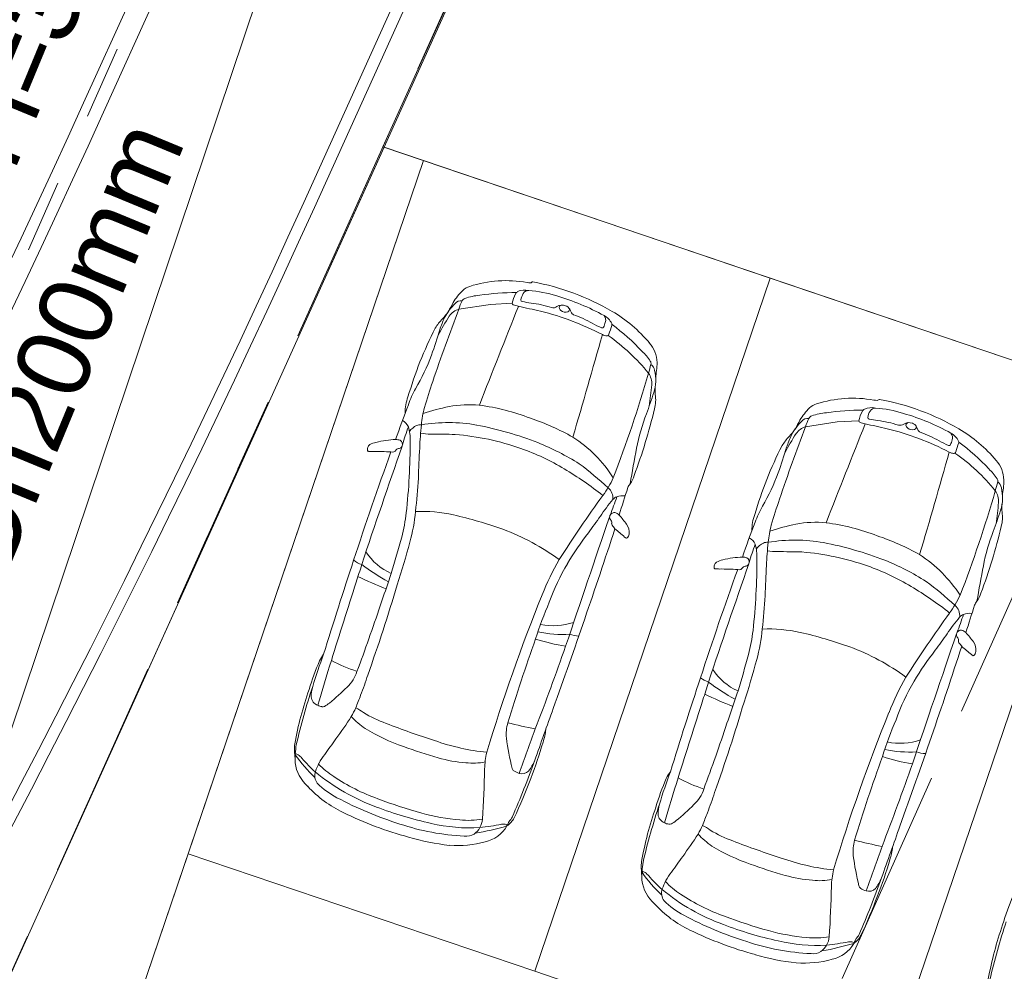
# Model space of a CAD drawing. Header units: metres. Extents: x 6541766 to 6542178, y 5894743 to 5895314.
# Tile 47 of 77: x 6541950.1 to 6541956.83, y 5895221.65 to 5895228.15. Entities that reach past the tile are written whole.
import ezdxf

# ---------------------------------------------------------------- set-up
doc = ezdxf.new("R2010")
doc.units = ezdxf.units.M
for name, pattern in [('0.5_0.5', [1, 0.5, -0.5]), ('1.5_0.5', [2, 1.5, -0.5]), ('DASHED', [0.75, 0.5, -0.25]), ('egkk-500', [2, 1.5, -0.5]), ('egug-500', [1, 0.5, -0.5])]:
    doc.linetypes.add(name, pattern=pattern)
for name, color, linetype in [('217-kontur klasyfikacyjny', 7, 'Continuous'), ('218-kontur użytku gruntowego', 7, 'Continuous'), ('219-działka ewidencyjna', 7, 'Continuous'), ('_dr_krawężnik wystający 15x30', 214, 'Continuous'), ('jezdnia', 7, 'Continuous'), ('przewód kanalizacyjny', 7, 'Continuous')]:
    doc.layers.add(name, color=color, linetype=linetype)
for name, color, linetype, lineweight in [('_dr_obrzeże 8x30', 210, 'Continuous', 30), ('_dr_ścieki kd', 36, 'Continuous', 30), ('A-OZNACZENIA', 7, 'Continuous', 15), ('A-PZT', 4, 'Continuous', 9), ('IE - podklad', 8, 'Continuous', 9)]:
    doc.layers.add(name, color=color, linetype=linetype, lineweight=lineweight)
doc.layers.add('A-ZIELŃ - PROJ -B', color=7, linetype='Continuous', lineweight=13, true_color=0x91c200)
doc.styles.add('MtXpl_Arial22', font='arial.ttf', dxfattribs={"height": 0.2})
doc.styles.add('MtXpl_Arial23', font='arial.ttf', dxfattribs={"height": 0.2})

# ---------------------------------------------------------------- blocks, each defined once
blk = doc.blocks.new('blok - sanitarne pzt chelmza ng')
at = {"layer": '_dr_ścieki kd', "linetype": '0.5_0.5', "lineweight": 9}
blk.add_line((6542446.1219, 5895217.4338), (6542454.28, 5895235.9), dxfattribs=at)
at = {"layer": 'przewód kanalizacyjny', "color": 34, "linetype": 'Continuous', "lineweight": 9}
for p in [(6542419.51, 5895132.49), (6542428.063, 5895157.928)]:
    blk.add_line(p, (6542454.28, 5895235.9), dxfattribs=at)
at = {"layer": '_dr_ścieki kd', "linetype": '0.5_0.5', "lineweight": 9}
for s, style, p in [('L=22,2m i=3,46%', 'MtXpl_Arial22', (6542449.079, 5895224.7298)), ('Dn200mm', 'MtXpl_Arial23', (6542450.0054, 5895224.3434))]:
    blk.add_text(s, height=0.5, rotation=67.5246, dxfattribs=dict(at, style=style)).set_placement(p)
blk = doc.blocks.new('blok - podklad szary rfqfqw')
at = {"color": 8, "linetype": 'ByBlock', "lineweight": 9}
for p, q in [((6541953.1016, 5895226.1762), (6541953.3177, 5895226.2093)), ((6541953.3177, 5895226.2093), (6541953.4656, 5895226.2166)), ((6541955.4691, 5895225.3732), (6541955.6852, 5895225.4063)), ((6541955.6852, 5895225.4063), (6541955.8332, 5895225.4137))]:
    blk.add_line(p, q, dxfattribs=at)
for centre, radius, start, end in [((6541953.4247, 5895225.5654), 0.806, 79.80576, 107.93425), ((6541953.4228, 5895226.0084), 0.4182, 134.78774, 149.36891), ((6541953.2114, 5895226.213), 0.1242, 106.31028, 132.08343), ((6541953.553, 5895226.1833), 0.1238, 77.97471, 113.74442), ((6541953.5781, 5895226.2618), 0.0425, 88.99579, 150.18463), ((6541953.6006, 5895226.5416), 0.1859, 259.70499, 266.69007), ((6541953.5134, 5895225.4582), 0.8487, 72.41689, 85.57581), ((6541953.5886, 5895226.3704), 0.0144, 274.97663, 317.74613), ((6541953.6048, 5895226.3545), 0.00831, 80.0944, 131.64394), ((6541953.3125, 5895224.7436), 1.6455, 59.48385, 79.71641), ((6541953.1564, 5895226.2156), 0.0372, 110.4707, 151.41505), ((6541953.2786, 5895225.858), 0.4151, 94.75597, 109.01206), ((6541953.4811, 5895224.7494), 1.5405, 89.50703, 98.84838), ((6541953.7237, 5895226.162), 0.2638, 152.90406, 168.03996), ((6541953.5189, 5895226.2666), 0.0338, 117.74854, 152.77186), ((6541953.5361, 5895226.2392), 0.0108, 174.49739, 263.72439), ((6541953.6365, 5895226.2232), 0.1125, 147.91706, 171.27031), ((6541953.3408, 5895224.7819), 1.546, 60.87977, 73.89084), ((6541965.7827, 5895221.3234), 13.578, 159.05907, 161.27545), ((6541953.3538, 5895225.9338), 0.3954, 134.71677, 152.01673), ((6541951.8816, 5895226.8211), 1.3248, 330.11566, 333.08915), ((6541953.1337, 5895226.0625), 0.1182, 105.76462, 145.2232), ((6541953.1163, 5895226.1812), 0.0527, 81.86003, 140.53449), ((6541953.4203, 5895226.0857), 0.3313, 153.52485, 164.14839), ((6542291.9007, 5895092.2126), 363.952, 158.399375, 158.513649), ((6541953.4744, 5895226.2155), 0.0088, 172.76704, 254.01963), ((6541953.6206, 5895226.6273), 0.4458, 250.52175, 255.38123), ((6541952.0027, 5895218.9439), 7.4067, 77.08414, 78.27314), ((6541953.7316, 5895227.205), 0.9961, 258.60685, 262.08905), ((6541953.5097, 5895225.499), 0.7243, 71.89777, 83.27164), ((6541953.746, 5895226.2295), 0.0435, 255.04165, 305.55766), ((6541953.8061, 5895226.1414), 0.0632, 67.53453, 123.40724), ((6541953.8064, 5895226.1848), 0.02, 100.28788, 174.01906), ((6541953.8179, 5895226.1922), 0.0319, 189.56076, 232.01898), ((6541953.8163, 5895226.1538), 0.048, 27.52786, 73.16338), ((6541953.8408, 5895226.174), 0.0164, 287.7624, 27.75354), ((6541953.7082, 5895226.0926), 0.1722, 21.69566, 28.97128), ((6541953.2893, 5895225.8294), 0.411, 136.8307, 147.97407), ((6541954.4785, 5895225.2021), 1.7146, 147.24121, 152.34762), ((6541953.7631, 5895225.7703), 0.8349, 155.2904, 161.44166), ((6541952.7403, 5895226.3534), 0.348, 315.73634, 326.42545), ((6541953.1794, 5895224.2561), 1.9662, 62.67295, 75.9051), ((6541953.8302, 5895226.2073), 0.0514, 231.6454, 287.77938), ((6541953.8969, 5895226.1659), 0.0303, 198.60575, 245.04043), ((6541953.5686, 5895225.2703), 0.9237, 61.24927, 70.02834), ((6541954.0378, 5895226.0267), 0.1194, 25.86571, 62.39629), ((6541954.0569, 5895226.102), 0.0473, 340.92986, 40.16325), ((6541953.6641, 5895225.3323), 0.9599, 39.74002, 59.71982), ((6541955.297, 5895224.8418), 2.6466, 152.90426, 163.87467), ((6541948.4625, 5895227.4123), 4.7145, 340.81001, 343.02646), ((6541954.376, 5895226.7271), 0.7418, 240.70025, 246.2738), ((6541954.0811, 5895226.0568), 0.00955, 247.91697, 337.56255), ((6541953.9236, 5895226.1306), 0.1835, 335.03809, 346.1035), ((6541959.7515, 5895224.1601), 5.9201, 161.21938, 161.84487), ((6541954.1311, 5895226.0708), 0.0162, 342.94905, 29.60093), ((6541953.3127, 5895224.9321), 1.4123, 42.60731, 53.77502), ((6541896.2153, 5895242.3152), 60.1219, 343.56261, 344.257182), ((6541954.1204, 5895226.0745), 0.0812, 241.7979, 263.99463), ((6541954.113, 5895226.0071), 0.0134, 265.40197, 349.93896), ((6541953.3333, 5895224.877), 1.369, 39.03669, 54.86273), ((6541954.2544, 5895225.8109), 0.2001, 0.47638, 42.42489), ((6541951.5419, 5895226.3717), 1.4644, 329.7245, 339.65808), ((6541954.1507, 5895225.6602), 0.3042, 31.97924, 48.52548), ((6541950.0025, 5895226.9644), 4.5618, 344.41941, 345.19858), ((6541954.3869, 5895225.8058), 0.0269, 345.46128, 35.41116), ((6541954.3816, 5895225.752), 0.0565, 6.56544, 56.41618), ((6541954.0651, 5895225.806), 0.3895, 352.90606, 0.96626), ((6541946.4025, 5895228.0346), 8.3171, 338.78882, 343.97899), ((6541954.2896, 5895225.666), 0.1297, 356.9947, 34.35047), ((6541954.1697, 5895225.6912), 0.2764, 342.17561, 14.09079), ((6541954.9268, 5895225.6759), 0.4822, 170.21349, 176.31256), ((6541953.3862, 5895225.3061), 0.6657, 150.54411, 160.86388), ((6541958.2312, 5895223.9061), 5.597, 161.4995, 163.40944), ((6541950.5353, 5895226.057), 3.9041, 352.00469, 354.15219), ((6541954.7065, 5895225.6213), 0.2652, 174.43295, 186.0042), ((6541953.0247, 5895225.4732), 0.2895, 159.01072, 181.23986), ((6541951.0023, 5895226.7174), 3.6058, 339.62234, 342.05725), ((6541954.2146, 5895225.5574), 0.2309, 344.25993, 9.01435), ((6541955.7923, 5895224.7624), 0.806, 79.80576, 107.93425), ((6541958.3447, 5895223.3455), 5.9971, 158.6971, 161.12013), ((6541953.5673, 5895225.3165), 0.7249, 164.98927, 174.42739), ((6541953.3871, 5895223.8264), 1.7212, 101.77918, 107.9165), ((6541953.1723, 5895224.781), 0.743, 84.65373, 100.58975), ((6541953.0408, 5895224.0021), 1.5319, 68.97699, 82.47028), ((6541955.7903, 5895225.2054), 0.4182, 134.78774, 149.36891), ((6541955.579, 5895225.41), 0.1242, 106.31028, 132.08343), ((6541955.9206, 5895225.3803), 0.1238, 77.97471, 113.74442), ((6541955.9456, 5895225.4588), 0.0425, 88.99579, 150.18463), ((6541955.9681, 5895225.7387), 0.1859, 259.70499, 266.69007), ((6541955.8809, 5895224.6552), 0.8487, 72.41689, 85.57581), ((6541955.9562, 5895225.5674), 0.0144, 274.97663, 317.74613), ((6541955.9724, 5895225.5515), 0.00831, 80.0944, 131.64394), ((6541955.68, 5895223.9406), 1.6455, 59.48385, 79.71641), ((6541953.0248, 5895223.7766), 1.7494, 60.73325, 71.13871), ((6541950.7552, 5895226.3673), 3.7836, 339.46407, 346.66659), ((6541955.7187, 5895224.951), 1.4306, 159.07834, 168.8723), ((6541955.4838, 5895225.3783), 0.0527, 81.86003, 140.53449), ((6541955.7878, 5895225.2827), 0.3313, 153.52485, 164.14839), ((6541955.5239, 5895225.4126), 0.0372, 110.4707, 151.41505), ((6541955.6461, 5895225.055), 0.4151, 94.75597, 109.01206), ((6541955.8487, 5895223.9465), 1.5405, 89.50703, 98.84838), ((6541956.0912, 5895225.359), 0.2638, 152.90406, 168.03996), ((6541955.8865, 5895225.4637), 0.0338, 117.74854, 152.77186), ((6541956.0041, 5895225.4202), 0.1125, 147.91706, 171.27031), ((6541955.9036, 5895225.4363), 0.0108, 174.49739, 263.72439), ((6541955.7083, 5895223.979), 1.546, 60.87977, 73.89084), ((6541952.674, 5895225.3363), 0.0912, 24.16037, 62.10183), ((6541954.4175, 5895224.7632), 1.769, 159.8141, 164.03209), ((6541952.4699, 5895225.2889), 0.2995, 357.74661, 16.42663), ((6541952.8662, 5895225.2702), 0.1237, 115.18512, 145.04421), ((6541952.8399, 5895225.3154), 0.0718, 85.22645, 111.48359), ((6541955.305, 5895225.1283), 2.4727, 173.99788, 177.68385), ((6541953.0298, 5895224.2575), 1.1442, 80.26424, 99.25275), ((6541952.7549, 5895222.9686), 2.4617, 68.8879, 79.02974), ((6541968.1503, 5895220.5204), 13.578, 159.05907, 161.27545), ((6541955.7213, 5895225.1308), 0.3954, 134.71677, 152.01673), ((6541954.2491, 5895226.0181), 1.3248, 330.11566, 333.08915), ((6541955.5012, 5895225.2595), 0.1182, 105.76462, 145.2232), ((6542294.2682, 5895091.4097), 363.952, 158.399375, 158.513649), ((6541955.8419, 5895225.4126), 0.0088, 172.76704, 254.01963), ((6541955.9881, 5895225.8244), 0.4458, 250.52175, 255.38123), ((6541954.3702, 5895218.141), 7.4067, 77.08414, 78.27314), ((6541956.0992, 5895226.402), 0.9961, 258.60685, 262.08905), ((6541955.8772, 5895224.696), 0.7243, 71.89777, 83.27164), ((6541956.1135, 5895225.4266), 0.0435, 255.04165, 305.55766), ((6541956.1736, 5895225.3384), 0.0632, 67.53453, 123.40724), ((6541956.1739, 5895225.3818), 0.02, 100.28788, 174.01906), ((6541956.1855, 5895225.3892), 0.0319, 189.56076, 232.01898), ((6541956.1977, 5895225.4043), 0.0514, 231.6454, 287.77938), ((6541956.1838, 5895225.3509), 0.048, 27.52786, 73.16338), ((6541956.2084, 5895225.371), 0.0164, 287.7624, 27.75354), ((6541956.0757, 5895225.2896), 0.1722, 21.69566, 28.97128), ((6541952.9066, 5895225.7176), 0.394, 260.33764, 270.44027), ((6541952.7455, 5895210.5326), 14.7919, 88.71758, 89.36434), ((6541952.9305, 5895223.5315), 1.7952, 70.66658, 85.33197), ((6541953.3742, 5895224.5227), 0.9297, 32.7369, 57.03369), ((6541955.6568, 5895225.0264), 0.411, 136.8307, 147.97407), ((6541956.8461, 5895224.3991), 1.7146, 147.24121, 152.34762), ((6541956.1307, 5895224.9673), 0.8349, 155.2904, 161.44166), ((6541955.1078, 5895225.5505), 0.348, 315.73634, 326.42545), ((6541955.5469, 5895223.4532), 1.9662, 62.67295, 75.9051), ((6541956.2645, 5895225.363), 0.0303, 198.60575, 245.04043), ((6541955.9362, 5895224.4673), 0.9237, 61.24927, 70.02834), ((6541956.4054, 5895225.2238), 0.1194, 25.86571, 62.39629), ((6541956.4245, 5895225.299), 0.0473, 340.92986, 40.16325), ((6541956.0316, 5895224.5293), 0.9599, 39.74002, 59.71982), ((6542006.4028, 5895206.4913), 56.8682, 160.75051, 161.61062), ((6541952.5199, 5895225.2194), 0.0425, 162.46603, 191.70985), ((6541952.5168, 5895225.2195), 0.0396, 125.4297, 161.152), ((6541952.5545, 5895225.1459), 0.1219, 98.83084, 119.81536), ((6541952.6493, 5895224.8716), 0.4108, 96.32248, 106.04398), ((6541952.6925, 5895224.6897), 0.5968, 92.14374, 98.52193), ((6541952.6731, 5895225.2151), 0.0711, 67.48119, 92.3639), ((6541952.6885, 5895225.2517), 0.0281, 282.55525, 334.82722), ((6541952.6858, 5895225.2532), 0.0312, 334.53233, 62.10086), ((6541948.3914, 5895225.2665), 4.3778, 353.69075, 0.14003), ((6541958.3352, 5895224.8878), 5.5114, 176.45828, 178.60783), ((6541952.9585, 5895223.5867), 1.812, 57.80073, 67.85565), ((6541957.6645, 5895224.0389), 2.6466, 152.90426, 163.87467), ((6541950.83, 5895226.6093), 4.7145, 340.81001, 343.02646), ((6541956.7435, 5895225.9241), 0.7418, 240.70025, 246.2738), ((6541956.4486, 5895225.2538), 0.00955, 247.91697, 337.56255), ((6541956.2911, 5895225.3276), 0.1835, 335.03809, 346.1035), ((6541962.1191, 5895223.3571), 5.9201, 161.21938, 161.84487), ((6541956.4986, 5895225.2678), 0.0162, 342.94905, 29.60093), ((6541955.6802, 5895224.1291), 1.4123, 42.60731, 53.77502), ((6541975.2833, 5895217.0021), 24.0839, 160.09607, 161.95802), ((6541952.4841, 5895225.211), 0.00586, 181.65504, 275.78891), ((6541952.5249, 5895226.5477), 1.3431, 268.28748, 269.56141), ((6541952.5327, 5895223.5445), 1.6602, 86.36172, 90.62718), ((6541952.6472, 5895225.2304), 0.0304, 252.66881, 330.23322), ((6541952.6944, 5895225.1957), 0.0286, 89.60133, 136.7781), ((6541952.9792, 5895223.6873), 1.6322, 58.92177, 70.47071), ((6541970.3297, 5895222.2027), 16.2977, 169.30565, 170.17468), ((6541898.5829, 5895241.5123), 60.1219, 343.56261, 344.257182), ((6541956.488, 5895225.2716), 0.0812, 241.7979, 263.99463), ((6541956.4805, 5895225.2041), 0.0134, 265.40197, 349.93896), ((6541955.7008, 5895224.074), 1.369, 39.03669, 54.86273), ((6541952.4201, 5895223.113), 2.5081, 47.32532, 53.15329), ((6541956.622, 5895225.0079), 0.2001, 0.47638, 42.42489), ((6541952.6143, 5895223.0499), 2.3664, 51.58307, 59.32106), ((6541954.0968, 5895225.1036), 0.2115, 325.49266, 342.48357), ((6541953.9094, 5895225.5687), 1.4644, 329.7245, 339.65808), ((6541956.5182, 5895224.8573), 0.3042, 31.97924, 48.52548), ((6541948.5031, 5895225.282), 4.3302, 353.53814, 356.5543), ((6541953.5411, 5895225.3056), 0.6759, 323.54987, 335.50896), ((6541954.3471, 5895224.9195), 0.0996, 139.79773, 157.51278), ((6541952.37, 5895226.1615), 4.5618, 344.41941, 345.19858), ((6541956.7544, 5895225.0028), 0.0269, 345.46128, 35.41116), ((6541956.7492, 5895224.949), 0.0565, 6.56544, 56.41618), ((6541956.4327, 5895225.003), 0.3895, 352.90606, 0.96626), ((6541961.4092, 5895219.6023), 9.042, 144.1012, 147.46043), ((6541954.0644, 5895224.8868), 0.0895, 352.91514, 51.54512), ((6541950.7144, 5895226.0768), 3.6618, 339.10083, 341.15823), ((6541954.1951, 5895224.8439), 0.0526, 106.73159, 142.69057), ((6541954.2195, 5895224.8007), 0.1015, 80.0491, 112.93363), ((6541446.2179, 5895385.8217), 532.8968, 342.409089, 342.430217), ((6541948.77, 5895227.2317), 8.3171, 338.78882, 343.97899), ((6541956.6571, 5895224.8631), 0.1297, 356.9947, 34.35047), ((6541956.5372, 5895224.8882), 0.2764, 342.17561, 14.09079), ((6541957.2943, 5895224.873), 0.4822, 170.21349, 176.31256), ((6541955.2289, 5895223.9741), 1.4036, 140.02793, 145.81578), ((6541955.7538, 5895224.5031), 0.6657, 150.54411, 160.86388), ((6541960.5987, 5895223.1032), 5.597, 161.4995, 163.40944), ((6541952.9028, 5895225.254), 3.9041, 352.00469, 354.15219), ((6541957.074, 5895224.8183), 0.2652, 174.43295, 186.0042), ((6541951.4839, 5895224.9347), 1.2676, 345.60675, 353.23592), ((6541951.5945, 5895224.9054), 1.2162, 344.75879, 354.7737), ((6541952.8438, 5895223.7486), 1.0467, 77.79352, 92.08466), ((6541952.3739, 5895221.7864), 3.0642, 70.3839, 76.96378), ((6542219.6191, 5895134.2559), 280.4904, 161.175516, 161.367053), ((6541951.5373, 5895226.4999), 3.0695, 322.92181, 325.53035), ((6541954.1592, 5895224.7561), 0.028, 120.7743, 215.92265), ((6541954.1626, 5895224.7609), 0.0261, 81.76075, 132.74621), ((6541954.1543, 5895224.731), 0.0571, 43.53701, 77.81505), ((6541953.62, 5895224.2519), 0.7747, 36.01422, 42.00305), ((6541955.3923, 5895224.6703), 0.2895, 159.01072, 181.23986), ((6541953.3699, 5895225.9145), 3.6058, 339.62234, 342.05725), ((6541956.5822, 5895224.7544), 0.2309, 344.25993, 9.01435), ((6541954.0569, 5895224.6809), 0.099, 28.94297, 36.4132), ((6541954.1231, 5895224.7198), 0.0223, 349.21668, 23.71812), ((6541954.1675, 5895224.7127), 0.0227, 172.60312, 211.86016), ((6541953.5827, 5895224.2391), 0.73, 36.80701, 39.23099), ((6541954.1731, 5895224.6529), 0.0916, 352.26065, 36.54557), ((6541960.7122, 5895222.5426), 5.9971, 158.6971, 161.12013), ((6541955.9349, 5895224.5135), 0.7249, 164.98927, 174.42739), ((6541955.7547, 5895223.0234), 1.7212, 101.77918, 107.9165), ((6541955.5398, 5895223.9781), 0.743, 84.65373, 100.58975), ((6541955.4083, 5895223.1991), 1.5319, 68.97699, 82.47028), ((6541953.1228, 5895225.5643), 3.7836, 339.46407, 346.66659), ((6541952.853, 5895223.1935), 1.5781, 53.72549, 69.61769), ((6541914.589, 5895237.5815), 41.629, 340.15378, 341.94072), ((6541955.6853, 5895223.3391), 2.1457, 142.36457, 149.18911), ((6541952.8844, 5895223.1105), 2.0243, 48.22482, 50.67506), ((6541954.2258, 5895224.6433), 0.0381, 308.88812, 355.85933), ((6541955.3924, 5895222.9736), 1.7494, 60.73325, 71.13871), ((6541958.0863, 5895224.148), 1.4306, 159.07834, 168.8723), ((6541940.4325, 5895228.0361), 12.7457, 343.29118, 344.45156), ((6541945.8116, 5895226.4984), 7.2146, 342.2099, 344.62581), ((6541954.2647, 5895224.6554), 0.0473, 228.03488, 242.63096), ((6541954.2461, 5895224.6185), 0.00607, 238.26215, 307.2572), ((6541955.0415, 5895224.5333), 0.0912, 24.16037, 62.10183), ((6541956.7851, 5895223.9602), 1.769, 159.8141, 164.03209), ((6541954.8375, 5895224.486), 0.2995, 357.74661, 16.42663), ((6541955.2338, 5895224.4672), 0.1237, 115.18512, 145.04421), ((6541955.2074, 5895224.5124), 0.0718, 85.22645, 111.48359), ((6541957.6725, 5895224.3254), 2.4727, 173.99788, 177.68385), ((6541955.3974, 5895223.4546), 1.1442, 80.26424, 99.25275), ((6541955.1224, 5895222.1656), 2.4617, 68.8879, 79.02974), ((6541952.8001, 5895224.735), 0.3971, 213.07923, 246.21949), ((6541955.2741, 5895224.9147), 0.394, 260.33764, 270.44027), ((6541955.1131, 5895209.7297), 14.7919, 88.71758, 89.36434), ((6541955.298, 5895222.7286), 1.7952, 70.66658, 85.33197), ((6541955.7417, 5895223.7197), 0.9297, 32.7369, 57.03369), ((6541983.537, 5895214.1582), 32.8129, 161.69992, 162.87689), ((6541952.5116, 5895224.6335), 0.2146, 233.3895, 250.08808), ((6541947.8224, 5895225.8264), 4.8222, 341.69416, 343.18903), ((6541953.4409, 5895225.7902), 1.6882, 233.57867, 240.93852), ((6541955.298, 5895223.5898), 1.7468, 149.90273, 158.67823), ((6541955.1448, 5895223.6663), 1.5138, 149.34823, 160.37246), ((6542008.7703, 5895205.6884), 56.8682, 160.75051, 161.61062), ((6541954.8875, 5895224.4165), 0.0425, 162.46603, 191.70985), ((6541954.8844, 5895224.4165), 0.0396, 125.4297, 161.152), ((6541954.9221, 5895224.343), 0.1219, 98.83084, 119.81536), ((6541955.0169, 5895224.0686), 0.4108, 96.32248, 106.04398), ((6541955.0601, 5895223.8868), 0.5968, 92.14374, 98.52193), ((6541955.0407, 5895224.4121), 0.0711, 67.48119, 92.3639), ((6541955.062, 5895224.3927), 0.0286, 89.60133, 136.7781), ((6541955.0561, 5895224.4488), 0.0281, 282.55525, 334.82722), ((6541955.0533, 5895224.4502), 0.0312, 334.53233, 62.10086), ((6541950.7589, 5895224.4635), 4.3778, 353.69075, 0.14003), ((6541960.7027, 5895224.0848), 5.5114, 176.45828, 178.60783), ((6541955.3467, 5895222.8843), 1.6322, 58.92177, 70.47071), ((6541955.3261, 5895222.7838), 1.812, 57.80073, 67.85565), ((6541972.6972, 5895221.3998), 16.2977, 169.30565, 170.17468), ((6541964.8524, 5895220.2355), 12.8938, 161.28986, 161.55739), ((6541977.6509, 5895216.1992), 24.0839, 160.09607, 161.95802), ((6541954.8517, 5895224.408), 0.00586, 181.65504, 275.78891), ((6541954.8924, 5895225.7447), 1.3431, 268.28748, 269.56141), ((6541954.9003, 5895222.7415), 1.6602, 86.36172, 90.62718), ((6541955.0147, 5895224.4274), 0.0304, 252.66881, 330.23322), ((6542029.6575, 5895199.5347), 81.1328, 162.218438, 162.614439), ((6541953.4589, 5895226.4782), 2.371, 243.8286, 248.87872), ((6541940.8858, 5895227.805), 12.3068, 340.40152, 343.42465), ((6541931.6778, 5895231.3921), 22.1066, 340.87803, 341.3275), ((6541954.7876, 5895222.31), 2.5081, 47.32532, 53.15329), ((6541965.1941, 5895219.5669), 12.4292, 157.99016, 163.24734), ((6541954.9819, 5895222.247), 2.3664, 51.58307, 59.32106), ((6541955.9086, 5895224.5027), 0.6759, 323.54987, 335.50896), ((6541956.4643, 5895224.3007), 0.2115, 325.49266, 342.48357), ((6541956.214, 5895223.1035), 2.7154, 156.7614, 162.42115), ((6541950.8706, 5895224.479), 4.3302, 353.53814, 356.5543), ((6541956.432, 5895224.0839), 0.0895, 352.91514, 51.54512), ((6541448.5854, 5895385.0187), 532.8968, 342.409089, 342.430217), ((6541956.7147, 5895224.1166), 0.0996, 139.79773, 157.51278), ((6541940.535, 5895228.1426), 12.6747, 339.48969, 341.64097), ((6541963.7768, 5895218.7993), 9.042, 144.1012, 147.46043), ((6541953.0819, 5895225.2739), 3.6618, 339.10083, 341.15823), ((6541956.5626, 5895224.041), 0.0526, 106.73159, 142.69057), ((6541956.5871, 5895223.9978), 0.1015, 80.0491, 112.93363), ((6541953.7479, 5895224.438), 0.4241, 257.92761, 288.97543), ((6541957.5964, 5895223.1711), 1.4036, 140.02793, 145.81578), ((6541953.8044, 5895224.692), 0.7379, 257.23607, 274.20087), ((6541953.9327, 5895224.1637), 0.2206, 250.34154, 266.88431), ((6541953.8514, 5895224.1317), 1.2676, 345.60675, 353.23592), ((6541953.9621, 5895224.1025), 1.2162, 344.75879, 354.7737), ((6541955.2113, 5895222.9457), 1.0467, 77.79352, 92.08466), ((6541954.7415, 5895220.9835), 3.0642, 70.3839, 76.96378), ((6542221.9867, 5895133.4529), 280.4904, 161.175516, 161.367053), ((6541953.9048, 5895225.697), 3.0695, 322.92181, 325.53035), ((6541956.5268, 5895223.9531), 0.028, 120.7743, 215.92265), ((6541956.5302, 5895223.958), 0.0261, 81.76075, 132.74621), ((6541956.5219, 5895223.928), 0.0571, 43.53701, 77.81505), ((6541955.9876, 5895223.4489), 0.7747, 36.01422, 42.00305), ((6541965.9449, 5895219.5254), 13.081, 160.35273, 162.99089), ((6541954.0339, 5895225.1583), 1.3006, 251.69471, 261.01063), ((6541956.4244, 5895223.8779), 0.099, 28.94297, 36.4132), ((6541956.4906, 5895223.9169), 0.0223, 349.21668, 23.71812), ((6541956.535, 5895223.9098), 0.0227, 172.60312, 211.86016), ((6541955.9503, 5895223.4361), 0.73, 36.80701, 39.23099), ((6541956.5407, 5895223.8499), 0.0916, 352.26065, 36.54557), ((6541955.4897, 5895222.5749), 3.5372, 159.40416, 163.18471), ((6541952.3377, 5895223.689), 0.2056, 140.72566, 155.52932), ((6541934.633, 5895230.6107), 20.3455, 338.96917, 340.66273), ((6541942.8, 5895227.2331), 12.7457, 343.29118, 344.45156), ((6541955.2206, 5895222.3906), 1.5781, 53.72549, 69.61769), ((6541916.9566, 5895236.7785), 41.629, 340.15378, 341.94072), ((6541958.0529, 5895222.5362), 2.1457, 142.36457, 149.18911), ((6541955.2519, 5895222.3075), 2.0243, 48.22482, 50.67506), ((6541956.6322, 5895223.8524), 0.0473, 228.03488, 242.63096), ((6541956.5934, 5895223.8404), 0.0381, 308.88812, 355.85933), ((6541953.82, 5895223.0517), 1.819, 156.59844, 163.18375), ((6541963.9617, 5895220.0866), 12.2974, 162.53554, 164.02741), ((6541952.7611, 5895224.7649), 1.1208, 241.78816, 251.54953), ((6541948.1791, 5895225.6955), 7.2146, 342.2099, 344.62581), ((6541956.6136, 5895223.8155), 0.00607, 238.26215, 307.2572), ((6541952.1767, 5895223.773), 0.2404, 312.31685, 342.75889), ((6541955.1677, 5895223.932), 0.3971, 213.07923, 246.21949), ((6541950.5693, 5895224.2723), 2.0009, 338.51471, 342.69068), ((6541985.9046, 5895213.3552), 32.8129, 161.69992, 162.87689), ((6541954.8792, 5895223.8306), 0.2146, 233.3895, 250.08808), ((6541950.19, 5895225.0234), 4.8222, 341.69416, 343.18903), ((6541955.8084, 5895224.9872), 1.6882, 233.57867, 240.93852), ((6541957.6656, 5895222.7868), 1.7468, 149.90273, 158.67823), ((6541957.5124, 5895222.8634), 1.5138, 149.34823, 160.37246), ((6541954.5341, 5895222.7324), 2.5968, 160.99762, 169.45622), ((6541956.2497, 5895222.2142), 4.3708, 161.5402, 166.94486), ((6541952.3361, 5895223.5298), 0.2422, 163.60919, 180.3183), ((6541951.3212, 5895224.5937), 1.4255, 309.01889, 315.53656), ((6541967.22, 5895219.4325), 12.8938, 161.28986, 161.55739), ((6541952.1619, 5895223.5349), 0.0683, 185.44512, 250.49876), ((6541952.0428, 5895223.7049), 0.2807, 300.48833, 308.80234), ((6541959.906, 5895220.6199), 8.0247, 158.6654, 159.32583), ((6542032.025, 5895198.7318), 81.1328, 162.218438, 162.614439), ((6541955.8264, 5895225.6752), 2.371, 243.8286, 248.87872), ((6541943.2533, 5895227.002), 12.3068, 340.40152, 343.42465), ((6541934.0454, 5895230.5892), 22.1066, 340.87803, 341.3275), ((6541952.1873, 5895223.5696), 0.1101, 244.05228, 259.55671), ((6541952.174, 5895223.4859), 0.0255, 254.88899, 296.04428), ((6541951.8649, 5895223.6901), 0.5834, 329.48768, 336.03007), ((6541952.1229, 5895222.9415), 0.5809, 55.69008, 61.72417), ((6541952.8683, 5895224.0946), 0.7924, 238.16566, 250.65411), ((6539949.3002, 5895935.5851), 2127.1906, 340.4308561, 340.4409631), ((6541967.5616, 5895218.7639), 12.4292, 157.99016, 163.24734), ((6541949.7555, 5895225.0812), 3.1096, 323.71621, 327.13784), ((6541952.7724, 5895223.7635), 0.5482, 222.39836, 235.5549), ((6541954.6105, 5895228.4694), 5.5008, 248.62684, 252.27423), ((6541953.7131, 5895223.273), 0.288, 164.11737, 185.31096), ((6541954.261, 5895226.5468), 3.2998, 255.52231, 258.85558), ((6541942.9026, 5895227.3397), 12.6747, 339.48969, 341.64097), ((6541958.5816, 5895222.3005), 2.7154, 156.7614, 162.42115), ((6541953.1347, 5895224.4114), 1.2892, 238.5622, 251.40132), ((6541994.8128, 5895208.4111), 43.8011, 160.11503, 160.53709), ((6541953.3183, 5895223.3396), 0.3781, 341.25642, 354.8754), ((6541885.2104, 5895271.0545), 82.3533, 324.417187, 324.507963), ((6541953.4857, 5895224.8107), 1.6739, 250.81743, 257.17548), ((6541955.6153, 5895223.5528), 2.2104, 187.96816, 193.41876), ((6541950.6354, 5895224.1165), 3.1709, 338.82422, 343.54175), ((6541956.1154, 5895223.6351), 0.4241, 257.92761, 288.97543), ((6541952.408, 5895223.1703), 0.4286, 174.99882, 188.14176), ((6541952.6937, 5895223.0939), 0.71, 171.28598, 181.26541), ((6541953.6517, 5895225.624), 2.6054, 249.13107, 254.62742), ((6541953.4042, 5895224.3976), 1.2531, 256.61755, 264.88237), ((6541953.8522, 5895223.0191), 0.5748, 166.89201, 178.30963), ((6541956.172, 5895223.889), 0.7379, 257.23607, 274.20087), ((6541956.3002, 5895223.3608), 0.2206, 250.34154, 266.88431), ((6541952.2464, 5895223.115), 0.2652, 187.97992, 228.276), ((6541952.7893, 5895223.6937), 0.9808, 214.88439, 226.91669), ((6541951.9856, 5895223.1039), 0.0345, 54.08916, 90.88664), ((6541951.8993, 5895222.9912), 0.1764, 41.95967, 52.85972), ((6541952.6879, 5895223.6552), 0.8546, 219.71395, 228.47647), ((6541952.5024, 5895222.8815), 0.405, 141.28713, 151.35243), ((6541953.2058, 5895223.9449), 0.8683, 253.62937, 266.28651), ((6541953.1992, 5895223.4848), 0.4094, 263.03131, 281.53638), ((6541946.8745, 5895225.5381), 7.1742, 336.76276, 340.09024), ((6541953.2681, 5895223.2471), 0.3833, 323.85951, 336.61844), ((6541968.3124, 5895218.7224), 13.081, 160.35273, 162.99089), ((6541956.4015, 5895224.3554), 1.3006, 251.69471, 261.01063), ((6541952.209, 5895222.9918), 0.0908, 162.31353, 215.98839), ((6541953.0297, 5895224.1175), 1.4283, 230.50448, 249.94855), ((6541952.6219, 5895222.8359), 0.5321, 153.21394, 159.82451), ((6541952.5446, 5895223.4474), 0.5507, 223.32182, 237.3813), ((6541943.8478, 5895223.2623), 9.4326, 356.53533, 358.62562), ((6541953.4994, 5895223.0513), 0.036, 198.59644, 232.41767), ((6541953.5564, 5895223.1436), 0.1443, 236.84272, 253.1732), ((6541953.5328, 5895223.0672), 0.0643, 253.55432, 314.1479), ((6541957.8572, 5895221.7719), 3.5372, 159.40416, 163.18471), ((6541954.7053, 5895222.8861), 0.2056, 140.72566, 155.52932), ((6541937.0006, 5895229.8077), 20.3455, 338.96917, 340.66273), ((6541953.0137, 5895224.1311), 1.3797, 236.27448, 250.25048), ((6541950.7999, 5895223.9907), 2.9726, 334.30612, 339.93961), ((6541956.1875, 5895222.2488), 1.819, 156.59844, 163.18375), ((6541966.3293, 5895219.2836), 12.2974, 162.53554, 164.02741), ((6541955.1286, 5895223.962), 1.1208, 241.78816, 251.54953), ((6541952.6452, 5895223.4428), 0.7792, 222.41746, 244.66155), ((6541952.5222, 5895223.3224), 0.5449, 224.79591, 242.3873), ((6541954.5442, 5895222.97), 0.2404, 312.31685, 342.75889), ((6541953.4684, 5895225.0973), 2.5562, 242.03466, 252.49078), ((6541953.6748, 5895225.7822), 3.1578, 249.08563, 254.83706), ((6541952.9368, 5895223.4693), 2.0009, 338.51471, 342.69068), ((6541953.4718, 5895225.2141), 2.6103, 249.08585, 257.65111), ((6541956.9017, 5895221.9295), 2.5968, 160.99762, 169.45622), ((6541958.6172, 5895221.4112), 4.3708, 161.5402, 166.94486), ((6541954.7037, 5895222.7268), 0.2422, 163.60919, 180.3183), ((6541953.6887, 5895223.7907), 1.4255, 309.01889, 315.53656), ((6541953.4186, 5895225.0008), 2.5185, 243.92844, 254.81677), ((6541953.2161, 5895224.027), 1.3438, 254.13827, 265.40177), ((6541953.1681, 5895223.27), 0.5854, 264.14329, 279.34525), ((6541953.1153, 5895222.7083), 0.1487, 307.80828, 353.82319), ((6541953.3516, 5895222.7647), 0.1416, 303.77659, 333.67631), ((6541953.5114, 5895222.6377), 0.0772, 136.2281, 155.20743), ((6541953.4135, 5895222.7312), 0.0583, 316.4487, 336.0835), ((6541954.5294, 5895222.732), 0.0683, 185.44512, 250.49876), ((6541954.4103, 5895222.9019), 0.2807, 300.48833, 308.80234), ((6541962.2735, 5895219.817), 8.0247, 158.6654, 159.32583), ((6541953.2126, 5895224.1897), 1.614, 251.45738, 267.37537), ((6541953.1727, 5895223.7373), 1.1039, 256.42582, 273.76489), ((6541952.907, 5895224.4037), 1.8331, 279.6208, 286.59036), ((6541953.1095, 5895224.0743), 1.4449, 275.38515, 281.34151), ((6541953.2357, 5895222.7577), 0.2239, 281.94032, 330.3808), ((6541953.4056, 5895222.6044), 0.0545, 69.8647, 102.61178), ((6541953.4092, 5895222.618), 0.0406, 54.83854, 68.03289), ((6541953.2013, 5895222.7706), 0.2603, 331.63667, 337.25971), ((6541954.5548, 5895222.7666), 0.1101, 244.05228, 259.55671), ((6541954.5415, 5895222.683), 0.0255, 254.88899, 296.04428), ((6541954.2325, 5895222.8871), 0.5834, 329.48768, 336.03007), ((6541954.4904, 5895222.1385), 0.5809, 55.69008, 61.72417), ((6541955.2358, 5895223.2916), 0.7924, 238.16566, 250.65411), ((6539951.6677, 5895934.7821), 2127.1906, 340.4308561, 340.4409631), ((6541953.1997, 5895224.0411), 1.5356, 253.32007, 263.95389), ((6541953.151, 5895222.6938), 0.117, 263.96107, 298.31), ((6541952.1231, 5895224.2783), 3.1096, 323.71621, 327.13784), ((6541955.14, 5895222.9606), 0.5482, 222.39836, 235.5549), ((6541956.978, 5895227.6664), 5.5008, 248.62684, 252.27423), ((6541956.0806, 5895222.4701), 0.288, 164.11737, 185.31096), ((6541956.6286, 5895225.7439), 3.2998, 255.52231, 258.85558), ((6541953.0899, 5895223.2242), 0.712, 265.81705, 285.65297), ((6541955.5023, 5895223.6084), 1.2892, 238.5622, 251.40132), ((6541997.1804, 5895207.6081), 43.8011, 160.11503, 160.53709), ((6541955.6858, 5895222.5367), 0.3781, 341.25642, 354.8754), ((6541887.578, 5895270.2515), 82.3533, 324.417187, 324.507963), ((6541955.8533, 5895224.0077), 1.6739, 250.81743, 257.17548), ((6541957.9829, 5895222.7498), 2.2104, 187.96816, 193.41876), ((6541953.0029, 5895223.3135), 3.1709, 338.82422, 343.54175), ((6541954.7756, 5895222.3673), 0.4286, 174.99882, 188.14176), ((6541955.0612, 5895222.291), 0.71, 171.28598, 181.26541), ((6541956.0192, 5895224.821), 2.6054, 249.13107, 254.62742), ((6541955.7717, 5895223.5946), 1.2531, 256.61755, 264.88237), ((6541956.2197, 5895222.2162), 0.5748, 166.89201, 178.30963), ((6541954.6139, 5895222.3121), 0.2652, 187.97992, 228.276), ((6541955.1569, 5895222.8908), 0.9808, 214.88439, 226.91669), ((6541954.3531, 5895222.3009), 0.0345, 54.08916, 90.88664), ((6541954.2668, 5895222.1882), 0.1764, 41.95967, 52.85972), ((6541955.0554, 5895222.8522), 0.8546, 219.71395, 228.47647), ((6541954.9895, 5895222.033), 0.5321, 153.21394, 159.82451), ((6541954.8699, 5895222.0786), 0.405, 141.28713, 151.35243), ((6541955.5733, 5895223.142), 0.8683, 253.62937, 266.28651), ((6541955.5667, 5895222.6819), 0.4094, 263.03131, 281.53638), ((6541949.2421, 5895224.7351), 7.1742, 336.76276, 340.09024), ((6541955.6356, 5895222.4441), 0.3833, 323.85951, 336.61844), ((6541954.5765, 5895222.1889), 0.0908, 162.31353, 215.98839), ((6541955.3973, 5895223.3146), 1.4283, 230.50448, 249.94855), ((6541954.9121, 5895222.6445), 0.5507, 223.32182, 237.3813), ((6541946.2154, 5895222.4594), 9.4326, 356.53533, 358.62562), ((6541955.8669, 5895222.2483), 0.036, 198.59644, 232.41767), ((6541955.9239, 5895222.3406), 0.1443, 236.84272, 253.1732), ((6541955.9004, 5895222.2642), 0.0643, 253.55432, 314.1479), ((6541955.3813, 5895223.3281), 1.3797, 236.27448, 250.25048), ((6541953.1675, 5895223.1877), 2.9726, 334.30612, 339.93961), ((6541958.5551, 5895221.4458), 1.819, 156.59844, 163.18375), ((6541955.0127, 5895222.6398), 0.7792, 222.41746, 244.66155), ((6541954.8898, 5895222.5195), 0.5449, 224.79591, 242.3873), ((6541955.8359, 5895224.2944), 2.5562, 242.03466, 252.49078), ((6541956.0423, 5895224.9793), 3.1578, 249.08563, 254.83706), ((6541955.7861, 5895224.1978), 2.5185, 243.92844, 254.81677), ((6541955.8394, 5895224.4111), 2.6103, 249.08585, 257.65111), ((6541959.2692, 5895221.1265), 2.5968, 160.99762, 169.45622), ((6541960.9848, 5895220.6082), 4.3708, 161.5402, 166.94486), ((6541955.5836, 5895223.2241), 1.3438, 254.13827, 265.40177), ((6541955.5356, 5895222.467), 0.5854, 264.14329, 279.34525), ((6541955.4828, 5895221.9053), 0.1487, 307.80828, 353.82319), ((6541955.7192, 5895221.9618), 0.1416, 303.77659, 333.67631), ((6541955.5689, 5895221.9677), 0.2603, 331.63667, 337.25971), ((6541955.879, 5895221.8347), 0.0772, 136.2281, 155.20743), ((6541955.781, 5895221.9282), 0.0583, 316.4487, 336.0835), ((6541955.5801, 5895223.3868), 1.614, 251.45738, 267.37537), ((6541955.5402, 5895222.9343), 1.1039, 256.42582, 273.76489), ((6541955.2745, 5895223.6008), 1.8331, 279.6208, 286.59036), ((6541955.4771, 5895223.2714), 1.4449, 275.38515, 281.34151), ((6541955.6032, 5895221.9547), 0.2239, 281.94032, 330.3808), ((6541955.7731, 5895221.8015), 0.0545, 69.8647, 102.61178), ((6541955.7767, 5895221.815), 0.0406, 54.83854, 68.03289), ((6541955.5673, 5895223.2381), 1.5356, 253.32007, 263.95389), ((6541955.4575, 5895222.4212), 0.712, 265.81705, 285.65297), ((6541955.5185, 5895221.8909), 0.117, 263.96107, 298.31)]:
    blk.add_arc(centre, radius, start, end, dxfattribs=at)
at = {"layer": '217-kontur klasyfikacyjny', "color": 8, "linetype": 'egkk-500', "lineweight": 9}
blk.add_line((6541953.44, 5895229.19), (6541949.13, 5895219.61), dxfattribs=at)
at = {"layer": '218-kontur użytku gruntowego', "color": 8, "linetype": 'egug-500', "lineweight": 9}
for p, q in [((6541949.13, 5895219.61), (6541953.44, 5895229.19)), ((6541953.44, 5895229.19), (6541949.13, 5895219.61))]:
    blk.add_line(p, q, dxfattribs=at)
at = {"layer": '219-działka ewidencyjna', "color": 8, "linetype": '0.5_0.5', "lineweight": 9}
blk.add_line((6541949.13, 5895219.61), (6541953.44, 5895229.19), dxfattribs=at)
at = {"layer": '_dr_krawężnik wystający 15x30', "color": 8, "lineweight": 9}
for p, q in [((6541950.5391, 5895227.5851), (6541955.6177, 5895238.8097)), ((6541950.6757, 5895227.5232), (6541955.7573, 5895238.7545))]:
    blk.add_line(p, q, dxfattribs=at)
for radius in [78, 78.15]:
    blk.add_arc((6541879.4746, 5895259.7384), radius, 323.705531, 335.655496, dxfattribs=at)
at = {"layer": '_dr_obrzeże 8x30', "color": 8, "lineweight": 9}
for p, q in [((6541952.0424, 5895226.9049), (6541957.1537, 5895238.2018)), ((6541952.1152, 5895226.8719), (6541957.2282, 5895238.1724))]:
    blk.add_line(p, q, dxfattribs=at)
for radius in [79.65, 79.73]:
    blk.add_arc((6541879.4746, 5895259.7384), radius, 323.705531, 335.655496, dxfattribs=at)
at = {"layer": 'A-OZNACZENIA', "color": 8, "linetype": 'DASHED', "lineweight": 9, "ltscale": 5}
blk.add_line((6541949.13, 5895219.61), (6541957.57, 5895238.32), dxfattribs=at)
at = {"layer": 'A-PZT', "color": 8, "lineweight": 9}
for p, q in [((6541952.5831, 5895227.2853), (6541954.6497, 5895231.8641)), ((6541963.6246, 5895223.5405), (6541952.5831, 5895227.2853)), ((6541952.8595, 5895227.1915), (6541951.2536, 5895222.4564)), ((6541955.2271, 5895226.3885), (6541952.8595, 5895227.1915)), ((6541953.6212, 5895221.6535), (6541955.2271, 5895226.3885)), ((6541955.2271, 5895226.3885), (6541953.6212, 5895221.6535)), ((6541957.5946, 5895225.5856), (6541955.2271, 5895226.3885)), ((6541955.9887, 5895220.8505), (6541957.5946, 5895225.5856)), ((6541957.5946, 5895225.5856), (6541955.9887, 5895220.8505)), ((6541951.2536, 5895222.4564), (6541949.6477, 5895217.7213)), ((6541951.2536, 5895222.4564), (6541953.6212, 5895221.6535)), ((6541953.6212, 5895221.6535), (6541951.2536, 5895222.4564)), ((6541953.6212, 5895221.6535), (6541955.9887, 5895220.8505))]:
    blk.add_line(p, q, dxfattribs=at)
at = {"layer": 'A-ZIELŃ - PROJ -B', "color": 8, "lineweight": 9}
for p, q in [((6541949.13, 5895219.61), (6541952.5911, 5895227.2826)), ((6541952.5911, 5895227.2826), (6541952.8595, 5895227.1915)), ((6541952.8595, 5895227.1915), (6541949.6477, 5895217.7213))]:
    blk.add_line(p, q, dxfattribs=at)
at = {"layer": 'jezdnia', "color": 8, "linetype": '1.5_0.5', "lineweight": 9}
blk.add_line((6541954.09, 5895217.95), (6541960.34, 5895231.97), dxfattribs=at)

msp = doc.modelspace()

# ---------------------------------------------------------------- block references
at = {"layer": '_dr_ścieki kd', "lineweight": 9}
msp.add_blockref('blok - sanitarne pzt chelmza ng', (-500, 0), dxfattribs=at)
at = {"layer": 'IE - podklad'}
msp.add_blockref('blok - podklad szary rfqfqw', (0, 0), dxfattribs=at)

doc.saveas('drawing.dxf')
